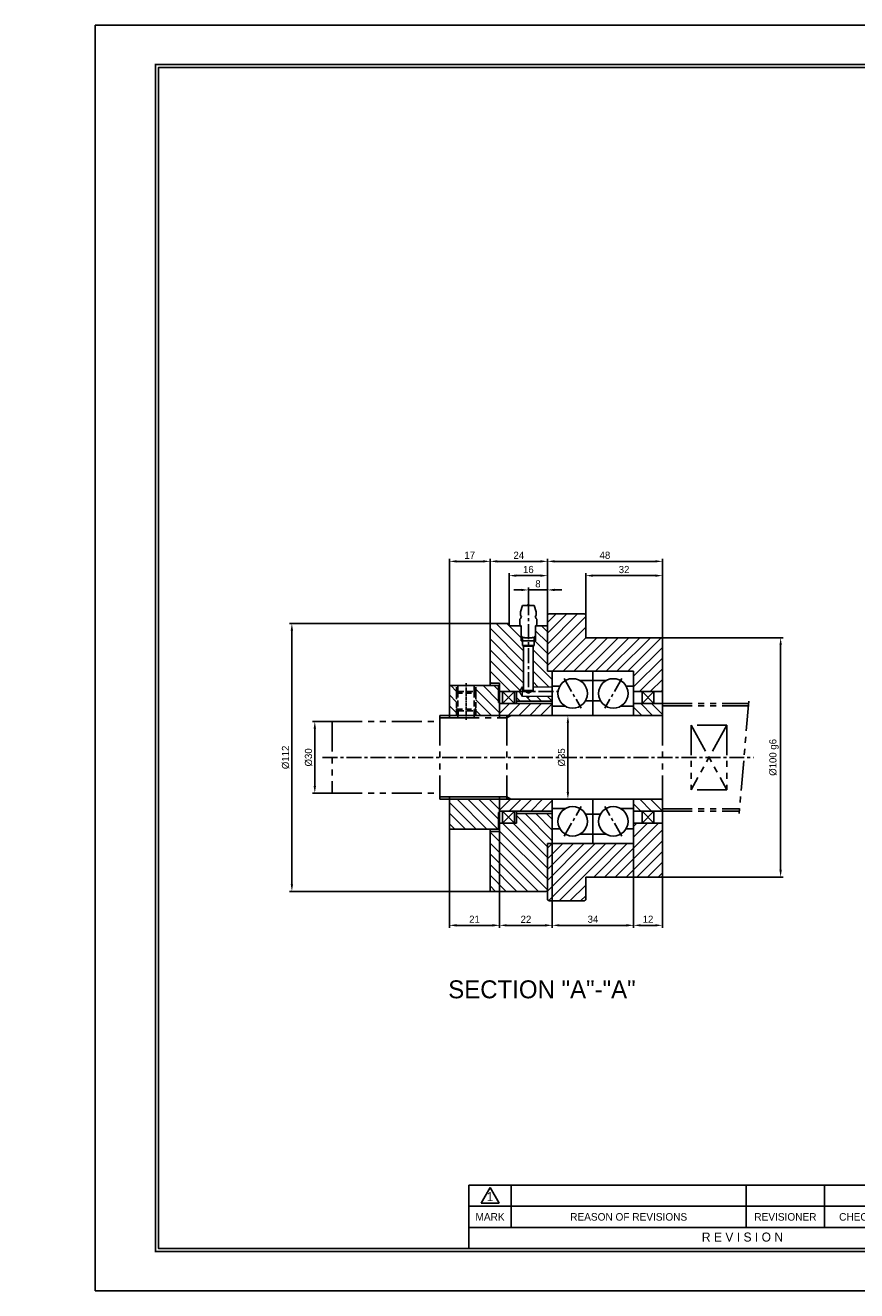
# Model space of a CAD drawing. Header units: millimetres. Extents: x -29 to 5648, y -387 to 3949.
# Tile 1 of 7: x -29 to 318, y 0 to 529. Entities that reach past the tile are written whole.
import ezdxf
from ezdxf.enums import TextEntityAlignment as Align

# ---------------------------------------------------------------- set-up
doc = ezdxf.new("R2010")
doc.units = ezdxf.units.MM
for name, pattern in [('CENTER', [2, 1.25, -0.25, 0.25, -0.25]), ('DASHED', [0.75, 0.5, -0.25]), ('PHANTOM', [2.5, 1.25, -0.25, 0.25, -0.25, 0.25, -0.25])]:
    doc.linetypes.add(name, pattern=pattern)
doc.layers.get('0').update_dxf_attribs({"linetype": 'CONTINUOUS'})
doc.layers.get('Defpoints').update_dxf_attribs({"linetype": 'CONTINUOUS'})
for name, color, linetype in [('1', 1, 'CENTER'), ('5', 7, 'CONTINUOUS'), ('7', 7, 'CONTINUOUS'), ('center', 1, 'CENTER'), ('hidden', 2, 'DASHED'), ('OUTLINE', 7, 'CONTINUOUS'), ('phantom', 6, 'PHANTOM')]:
    doc.layers.add(name, color=color, linetype=linetype)
doc.dimstyles.new('3', dxfattribs={"dimtxt": 3, "dimasz": 3, "dimexe": 1, "dimexo": 0, "dimgap": 1, "dimtad": 1, "dimdec": 3, "dimzin": 11, "dimdsep": 46, "dimtxsty": 'Standard', "dimcen": 0, "dimclrd": 5, "dimclre": 5, "dimclrt": 3, "dimadec": 0, "dimazin": 0, "dimtfac": 0.6, "dimtdec": 3, "dimtmove": 0, "dimatfit": 3, "dimfxl": 1.25, "dimtolj": 1, "dimtzin": 11, "dimarcsym": 0})
pattern_1 = [(135, (59.0847, 3328.4084), (-2.245064, -2.245064), [])]
pattern_2 = [(45, (59.0847, 3328.4084), (-2.245064, 2.245064), [])]

# ---------------------------------------------------------------- blocks, each defined once
blk = doc.blocks.new('란표제')
at = {"layer": '5', "ltscale": 0.5}
blk.add_line((80.6, 22.75), (80.6, 9.1), dxfattribs=at)
at = {"layer": '7', "color": 0}
for p, q in [((386.1, 273), (0, 273)), ((0, 273), (0, 0)), ((0, 0), (386.1, 0))]:
    blk.add_line(p, q, dxfattribs=at)
at = {"layer": '7'}
for p, q in [((208, 22.75), (80.6, 22.75)), ((83.2, 18.86), (85.15, 22.24)), ((85.15, 22.24), (87.1, 18.86)), ((89.7, 22.75), (89.7, 13.65)), ((140.4, 22.75), (140.4, 13.65)), ((157.3, 22.75), (157.3, 13.65)), ((191.1, 18.2), (80.6, 18.2)), ((83.2, 18.86), (87.1, 18.86)), ((191.1, 13.65), (80.6, 13.65))]:
    blk.add_line(p, q, dxfattribs=at)
at = {"layer": '7', "const_width": 0.325}
blk.add_lwpolyline([(377.65, 8.45), (377.65, 264.55), (13, 264.55), (13, 8.45)], close=True, dxfattribs=at)
at = {"layer": '7'}
blk.add_lwpolyline([(377, 9.1), (377, 263.9), (13.65, 263.9), (13.65, 9.1)], close=True, dxfattribs=at)
at = {"layer": '5', "ltscale": 0.5}
for tag, p, height in [('TITLE', (308.32, 31.73), 3.25), ('도번', (326.54, 20.34), 3.25), ('SCALE', (329.92, 12.42), 1.56), ('DATE', (360.13, 12.36), 1.56)]:
    blk.add_attdef(tag, p, '', height=height, dxfattribs=at)
at = {"layer": '7'}
for s, height, p in [('1', 1.95, (85.15, 20.29)), ('MARK', 1.625, (85.15, 15.93)), ('REASON OF REVISIONS', 1.625, (115.05, 15.93)), ('REVISIONER', 1.625, (148.85, 15.93)), ('CHECKER', 1.625, (165.75, 15.93)), ('R E V I S I O N', 1.95, (139.59, 11.57))]:
    blk.add_text(s, height=height, dxfattribs=at).set_placement(p, align=Align.MIDDLE_CENTER)
for tag, p in [('필렛', (233.03, 14.17)), ('모따기', (233.03, 10.79))]:
    blk.add_attdef(tag, text='', height=1.5, dxfattribs=at).set_placement(p, align=Align.MIDDLE_LEFT)
blk = doc.blocks.new('*D2985')
at = {"color": 5, "lineweight": -2, "ltscale": 5}
for p, q in [((178.01, 292.96), (175.01, 292.96)), ((181.01, 288.6), (181.01, 293.96)), ((189.01, 292.96), (181.01, 292.96)), ((189.01, 282.45), (189.01, 293.96)), ((192.01, 292.96), (195.01, 292.96))]:
    blk.add_line(p, q, dxfattribs=at)
at = {"color": 5}
for points in [[(178.01, 292.46), (178.01, 293.46), (181.01, 292.96)], [(192.01, 293.46), (192.01, 292.46), (189.01, 292.96)]]:
    blk.add_solid(points, dxfattribs=at)
at = {"layer": 'Defpoints', "color": 0}
for p in [(181.01, 292.96), (181.01, 288.6), (189.01, 282.45)]:
    blk.add_point(p, dxfattribs=at)
at = {"color": 3, "ltscale": 5, "insert": (185.01, 295.5), "char_height": 3, "attachment_point": 5}
blk.add_mtext('\\A1;8', dxfattribs=at)
blk = doc.blocks.new('*D2986')
at = {"color": 5, "lineweight": -2, "ltscale": 5}
for p, q in [((173.01, 278.95), (173.01, 299.94)), ((186.01, 298.94), (176.01, 298.94)), ((189.01, 282.45), (189.01, 299.94))]:
    blk.add_line(p, q, dxfattribs=at)
at = {"color": 5}
for points in [[(176.01, 299.44), (176.01, 298.44), (173.01, 298.94)], [(186.01, 298.44), (186.01, 299.44), (189.01, 298.94)]]:
    blk.add_solid(points, dxfattribs=at)
at = {"layer": 'Defpoints', "color": 0}
for p in [(173.01, 298.94), (189.01, 282.45), (173.01, 278.95)]:
    blk.add_point(p, dxfattribs=at)
at = {"color": 3, "ltscale": 5, "insert": (181.01, 301.48), "char_height": 3, "attachment_point": 5}
blk.add_mtext('\\A1;16', dxfattribs=at)
blk = doc.blocks.new('*D2987')
at = {"color": 5, "lineweight": -2, "ltscale": 5}
for p, q in [((165.01, 278.95), (165.01, 305.91)), ((186.01, 304.91), (168.01, 304.91)), ((189.01, 282.45), (189.01, 305.91))]:
    blk.add_line(p, q, dxfattribs=at)
at = {"color": 5}
for points in [[(168.01, 305.41), (168.01, 304.41), (165.01, 304.91)], [(186.01, 304.41), (186.01, 305.41), (189.01, 304.91)]]:
    blk.add_solid(points, dxfattribs=at)
at = {"layer": 'Defpoints', "color": 0}
for p in [(165.01, 304.91), (189.01, 282.45), (165.01, 278.95)]:
    blk.add_point(p, dxfattribs=at)
at = {"color": 3, "ltscale": 5, "insert": (177.01, 307.45), "char_height": 3, "attachment_point": 5}
blk.add_mtext('\\A1;24', dxfattribs=at)
blk = doc.blocks.new('*D2988')
at = {"color": 5, "lineweight": -2, "ltscale": 5}
for p, q in [((189.01, 282.45), (189.01, 305.91)), ((192.01, 304.91), (234.01, 304.91)), ((237.01, 272.45), (237.01, 305.91))]:
    blk.add_line(p, q, dxfattribs=at)
at = {"color": 5}
for points in [[(192.01, 305.41), (192.01, 304.41), (189.01, 304.91)], [(234.01, 304.41), (234.01, 305.41), (237.01, 304.91)]]:
    blk.add_solid(points, dxfattribs=at)
at = {"layer": 'Defpoints', "color": 0}
for p in [(237.01, 304.91), (189.01, 282.45), (237.01, 272.45)]:
    blk.add_point(p, dxfattribs=at)
at = {"color": 3, "ltscale": 5, "insert": (213.01, 307.45), "char_height": 3, "attachment_point": 5}
blk.add_mtext('\\A1;48', dxfattribs=at)
blk = doc.blocks.new('*D2989')
at = {"color": 5, "lineweight": -2, "ltscale": 5}
for p, q in [((205.01, 282.45), (205.01, 299.94)), ((208.01, 298.94), (234.01, 298.94)), ((237.01, 271.32), (237.01, 299.94))]:
    blk.add_line(p, q, dxfattribs=at)
at = {"color": 5}
for points in [[(208.01, 299.44), (208.01, 298.44), (205.01, 298.94)], [(234.01, 298.44), (234.01, 299.44), (237.01, 298.94)]]:
    blk.add_solid(points, dxfattribs=at)
at = {"layer": 'Defpoints', "color": 0}
for p in [(237.01, 298.94), (205.01, 282.45), (237.01, 271.32)]:
    blk.add_point(p, dxfattribs=at)
at = {"color": 3, "ltscale": 5, "insert": (221.01, 301.48), "char_height": 3, "attachment_point": 5}
blk.add_mtext('\\A1;32', dxfattribs=at)
blk = doc.blocks.new('*D2990')
at = {"color": 5, "lineweight": -2, "ltscale": 5}
for p, q in [((148.01, 252.65), (148.01, 305.91)), ((162.01, 304.91), (151.01, 304.91)), ((165.01, 278.95), (165.01, 305.91))]:
    blk.add_line(p, q, dxfattribs=at)
at = {"color": 5}
for points in [[(151.01, 305.41), (151.01, 304.41), (148.01, 304.91)], [(162.01, 304.41), (162.01, 305.41), (165.01, 304.91)]]:
    blk.add_solid(points, dxfattribs=at)
at = {"layer": 'Defpoints', "color": 0}
for p in [(148.01, 304.91), (165.01, 278.95), (148.01, 252.65)]:
    blk.add_point(p, dxfattribs=at)
at = {"color": 3, "ltscale": 5, "insert": (156.51, 307.46), "char_height": 3, "attachment_point": 5}
blk.add_mtext('\\A1;17', dxfattribs=at)
blk = doc.blocks.new('*D2991')
at = {"color": 5, "lineweight": -2, "ltscale": 5}
for p, q in [((99.01, 237.95), (90.76, 237.95)), ((91.76, 234.95), (91.76, 210.95)), ((99.01, 207.95), (90.76, 207.95))]:
    blk.add_line(p, q, dxfattribs=at)
at = {"color": 5}
for points in [[(92.26, 234.95), (91.26, 234.95), (91.76, 237.95)], [(91.26, 210.95), (92.26, 210.95), (91.76, 207.95)]]:
    blk.add_solid(points, dxfattribs=at)
at = {"layer": 'Defpoints', "color": 0}
for p in [(99.01, 237.95), (91.76, 207.95), (99.01, 207.95)]:
    blk.add_point(p, dxfattribs=at)
at = {"color": 3, "ltscale": 5, "insert": (89.15, 222.95), "char_height": 3, "attachment_point": 5, "rotation": 90}
blk.add_mtext('\\A1;%%C30', dxfattribs=at)
blk = doc.blocks.new('*D2992')
at = {"color": 5, "lineweight": -2, "ltscale": 5}
for p, q in [((165.01, 278.95), (81.18, 278.95)), ((82.18, 275.95), (82.18, 169.95)), ((165.01, 166.95), (81.18, 166.95))]:
    blk.add_line(p, q, dxfattribs=at)
at = {"color": 5}
for points in [[(82.68, 275.95), (81.68, 275.95), (82.18, 278.95)], [(81.68, 169.95), (82.68, 169.95), (82.18, 166.95)]]:
    blk.add_solid(points, dxfattribs=at)
at = {"layer": 'Defpoints', "color": 0}
for p in [(165.01, 278.95), (82.18, 166.95), (165.01, 166.95)]:
    blk.add_point(p, dxfattribs=at)
at = {"color": 3, "ltscale": 5, "insert": (79.57, 222.95), "char_height": 3, "attachment_point": 5, "rotation": 90}
blk.add_mtext('\\A1;%%C112', dxfattribs=at)
blk = doc.blocks.new('*D2993')
at = {"color": 5, "lineweight": -2, "ltscale": 5}
for p, q in [((236.51, 272.95), (287.44, 272.95)), ((286.44, 269.95), (286.44, 175.95)), ((236.51, 172.95), (287.44, 172.95))]:
    blk.add_line(p, q, dxfattribs=at)
at = {"color": 5}
for points in [[(286.94, 269.95), (285.94, 269.95), (286.44, 272.95)], [(285.94, 175.95), (286.94, 175.95), (286.44, 172.95)]]:
    blk.add_solid(points, dxfattribs=at)
at = {"layer": 'Defpoints', "color": 0}
for p in [(236.51, 272.95), (236.51, 172.95), (286.44, 172.95)]:
    blk.add_point(p, dxfattribs=at)
at = {"color": 3, "ltscale": 5, "insert": (283.65, 222.95), "char_height": 3, "attachment_point": 5, "rotation": 90}
blk.add_mtext('\\A1;%%C100 g6', dxfattribs=at)
blk = doc.blocks.new('*D2994')
at = {"color": 5, "lineweight": -2, "ltscale": 5}
for p, q in [((199.44, 240.45), (196.53, 240.45)), ((197.53, 237.45), (197.53, 208.45)), ((197.84, 205.45), (196.53, 205.45))]:
    blk.add_line(p, q, dxfattribs=at)
at = {"color": 5}
for points in [[(198.03, 237.45), (197.03, 237.45), (197.53, 240.45)], [(197.03, 208.45), (198.03, 208.45), (197.53, 205.45)]]:
    blk.add_solid(points, dxfattribs=at)
at = {"layer": 'Defpoints', "color": 0}
for p in [(199.44, 240.45), (197.53, 205.45), (197.84, 205.45)]:
    blk.add_point(p, dxfattribs=at)
at = {"color": 3, "ltscale": 5, "insert": (194.91, 222.95), "char_height": 3, "attachment_point": 5, "rotation": 90}
blk.add_mtext('\\A1;%%C35', dxfattribs=at)
blk = doc.blocks.new('*D2995')
at = {"color": 5, "lineweight": -2, "ltscale": 5}
for p, q in [((225.01, 186.95), (225.01, 151.74)), ((237.01, 173.45), (237.01, 151.74)), ((228.01, 152.74), (234.01, 152.74))]:
    blk.add_line(p, q, dxfattribs=at)
at = {"color": 5}
for points in [[(228.01, 153.24), (228.01, 152.24), (225.01, 152.74)], [(234.01, 152.24), (234.01, 153.24), (237.01, 152.74)]]:
    blk.add_solid(points, dxfattribs=at)
at = {"layer": 'Defpoints', "color": 0}
for p in [(225.01, 186.95), (237.01, 173.45), (237.01, 152.74)]:
    blk.add_point(p, dxfattribs=at)
at = {"color": 3, "ltscale": 5, "insert": (231.01, 155.29), "char_height": 3, "attachment_point": 5}
blk.add_mtext('\\A1;12', dxfattribs=at)
blk = doc.blocks.new('*D2996')
at = {"color": 5, "lineweight": -2, "ltscale": 5}
for p, q in [((191.01, 186.95), (191.01, 151.74)), ((225.01, 186.95), (225.01, 151.74)), ((222.01, 152.74), (194.01, 152.74))]:
    blk.add_line(p, q, dxfattribs=at)
at = {"color": 5}
for points in [[(194.01, 153.24), (194.01, 152.24), (191.01, 152.74)], [(222.01, 152.24), (222.01, 153.24), (225.01, 152.74)]]:
    blk.add_solid(points, dxfattribs=at)
at = {"layer": 'Defpoints', "color": 0}
for p in [(191.01, 186.95), (225.01, 186.95), (191.01, 152.74)]:
    blk.add_point(p, dxfattribs=at)
at = {"color": 3, "ltscale": 5, "insert": (208.01, 155.28), "char_height": 3, "attachment_point": 5}
blk.add_mtext('\\A1;34', dxfattribs=at)
blk = doc.blocks.new('*D2997')
at = {"color": 5, "lineweight": -2, "ltscale": 5}
for p, q in [((169.01, 191.95), (169.01, 151.74)), ((191.01, 186.95), (191.01, 151.74)), ((188.01, 152.74), (172.01, 152.74))]:
    blk.add_line(p, q, dxfattribs=at)
at = {"color": 5}
for points in [[(172.01, 153.24), (172.01, 152.24), (169.01, 152.74)], [(188.01, 152.24), (188.01, 153.24), (191.01, 152.74)]]:
    blk.add_solid(points, dxfattribs=at)
at = {"layer": 'Defpoints', "color": 0}
for p in [(169.01, 191.95), (191.01, 186.95), (169.01, 152.74)]:
    blk.add_point(p, dxfattribs=at)
at = {"color": 3, "ltscale": 5, "insert": (180.01, 155.25), "char_height": 3, "attachment_point": 5}
blk.add_mtext('\\A1;22', dxfattribs=at)
blk = doc.blocks.new('*D2998')
at = {"color": 5, "lineweight": -2, "ltscale": 5}
for p, q in [((148.01, 193.25), (148.01, 151.74)), ((169.01, 191.95), (169.01, 151.74)), ((166.01, 152.74), (151.01, 152.74))]:
    blk.add_line(p, q, dxfattribs=at)
at = {"color": 5}
for points in [[(151.01, 153.24), (151.01, 152.24), (148.01, 152.74)], [(166.01, 152.24), (166.01, 153.24), (169.01, 152.74)]]:
    blk.add_solid(points, dxfattribs=at)
at = {"layer": 'Defpoints', "color": 0}
for p in [(148.01, 193.25), (169.01, 191.95), (148.01, 152.74)]:
    blk.add_point(p, dxfattribs=at)
at = {"color": 3, "ltscale": 5, "insert": (158.51, 155.29), "char_height": 3, "attachment_point": 5}
blk.add_mtext('\\A1;21', dxfattribs=at)

msp = doc.modelspace()

# ---------------------------------------------------------------- hatches: boundary and pattern name
at = {"ltscale": 5, "transparency": 33554687}
h = msp.add_hatch(dxfattribs=at)
h.set_pattern_fill('ANSI31', color=5, style=0)
h.set_pattern_definition(pattern_2)
h.paths.add_polyline_path([(237.0073, 250.4482), (237.0073, 272.4482), (236.5073, 272.9482), (205.0073, 272.9482), (205.0073, 282.4482), (204.5073, 282.9482), (189.5073, 282.9482), (189.0073, 282.4482), (189.0073, 278.9482), (189.0073, 277.9482), (189.0073, 258.9482), (191.0073, 258.9482), (191.4573, 258.9482), (208.0073, 258.9482), (225.0073, 258.9482), (225.0073, 252.7807), (225.0073, 250.4482), (228.5073, 250.4482), (233.5073, 250.4482)])
h.paths.add_polyline_path([(233.5073, 195.4482), (228.5073, 195.4482), (225.0073, 195.4482), (225.0073, 193.1157), (225.0073, 186.9482), (208.0073, 186.9482), (191.4573, 186.9482), (191.0073, 186.9482), (189.0073, 186.9482), (189.0073, 167.4482), (189.0073, 166.9482), (189.0073, 163.4482), (189.5073, 162.9482), (204.5073, 162.9482), (205.0073, 163.4482), (205.0073, 172.9482), (236.5073, 172.9482), (237.0073, 173.4482), (237.0073, 195.4482)])
h = msp.add_hatch(dxfattribs=at)
h.set_pattern_fill('ANSI31', color=5, angle=90, style=0)
h.set_pattern_definition(pattern_1)
h.paths.add_polyline_path([(175.2068, 250.4482), (176.0073, 250.4482), (177.3056, 250.4482), (178.5073, 252.4482), (179.0073, 252.4482), (179.0073, 269.3978), (178.5073, 269.6982), (178.5073, 271.6982), (178.0073, 271.6982), (178.0073, 273.7117), (178.0073, 277.9482), (173.0073, 277.9482), (173.0073, 278.9482), (165.0073, 278.9482), (165.0073, 253.9482), (169.0073, 253.9482), (169.0073, 250.4482), (170.2068, 250.4482)])
h.paths.add_polyline_path([(189.0073, 258.9482), (189.0073, 277.9482), (184.0073, 277.9482), (184.0073, 273.7117), (184.0073, 271.6982), (183.5073, 271.6982), (183.5073, 269.6982), (183.0073, 269.3978), (183.0073, 252.4482), (191.0073, 252.4482), (191.0073, 252.7807), (191.0073, 258.9482)])
h.paths.add_polyline_path([(178.5073, 248.4482), (177.3056, 250.4482), (176.0073, 250.4482), (176.0073, 246.4482), (191.0073, 246.4482), (191.0073, 248.4482), (181.0073, 248.4482)])
h.paths.add_polyline_path([(189.0073, 186.9482), (191.0073, 186.9482), (191.0073, 193.1157), (191.0073, 199.4482), (176.0073, 199.4482), (176.0073, 195.4482), (175.2068, 195.4482), (170.2068, 195.4482), (169.0073, 195.4482), (169.0073, 191.9482), (165.0073, 191.9482), (165.0073, 166.9482), (188.5073, 166.9482), (189.0073, 167.4482)])
h = msp.add_hatch(dxfattribs=at)
h.set_pattern_fill('ANSI31', color=5, angle=90, style=0)
h.set_pattern_definition(pattern_1)
h.paths.add_polyline_path([(169.0073, 240.4482), (169.0073, 245.4482), (169.0073, 245.9482), (168.5073, 245.9482), (168.5073, 252.9482), (165.0073, 252.9482), (159.0073, 252.9482), (159.0073, 249.8482), (159.0073, 243.0482), (159.0073, 240.4482)])
h.paths.add_polyline_path([(151.0073, 240.4482), (151.0073, 243.0482), (151.0073, 249.8482), (151.0073, 252.9482), (148.3073, 252.9482), (148.0073, 252.6482), (148.0073, 240.4482)])
h.paths.add_polyline_path([(148.0073, 205.4482), (148.0073, 193.2482), (148.3073, 192.9482), (165.0073, 192.9482), (168.5073, 192.9482), (168.5073, 199.9482), (169.0073, 199.9482), (169.0073, 200.4482), (169.0073, 205.4482)])
h = msp.add_hatch(dxfattribs=at)
h.set_pattern_fill('ANSI31', color=5, style=0)
h.set_pattern_definition(pattern_2)
h.paths.add_polyline_path([(191.0073, 245.4482), (176.0073, 245.4482), (175.2068, 245.4482), (170.2068, 245.4482), (169.0073, 245.4482), (169.0073, 240.4482), (172.0073, 240.4482), (173.7393, 240.4482), (191.0073, 240.4482), (191.0073, 244.3592)])
h.paths.add_polyline_path([(191.0073, 205.4482), (173.7393, 205.4482), (172.0073, 205.4482), (169.0073, 205.4482), (169.0073, 200.4482), (170.2068, 200.4482), (175.2068, 200.4482), (176.0073, 200.4482), (191.0073, 200.4482), (191.0073, 201.5373)])
h = msp.add_hatch(dxfattribs=at)
h.set_pattern_fill('ANSI31', color=5, angle=90, style=0)
h.set_pattern_definition(pattern_1)
h.paths.add_polyline_path([(225.0073, 240.4482), (237.0073, 240.4482), (237.0073, 244.4482), (237.0073, 245.4482), (233.5073, 245.4482), (228.5073, 245.4482), (225.0073, 245.4482), (225.0073, 244.3592)])
h.paths.add_polyline_path([(237.0073, 200.4482), (237.0073, 201.4482), (237.0073, 205.4482), (225.0073, 205.4482), (225.0073, 201.5373), (225.0073, 200.4482), (228.5073, 200.4482), (233.5073, 200.4482)])

# ---------------------------------------------------------------- linework, layer by layer
at = {"color": 5}
for p, q in [((178.0073, 277.6982), (178.0073, 271.6982)), ((184.0073, 277.6982), (184.0073, 271.6982))]:
    msp.add_line(p, q, dxfattribs=at)
for p, q in [((184.0073, 271.6982), (178.0073, 271.6982)), ((178.5073, 273.2117), (178.5073, 269.6982)), ((178.5073, 269.6982), (179.0073, 269.3978)), ((183.5073, 269.6982), (178.5073, 269.6982)), ((183.0073, 269.3978), (183.5073, 269.6982)), ((179.0073, 250.9482), (181.0073, 249.7934)), ((183.0073, 250.9482), (181.0073, 249.7934))]:
    msp.add_line(p, q)
at = {"ltscale": 5}
for p, q in [((183.5073, 269.6982), (183.5073, 273.2117)), ((179.0073, 250.9482), (179.0073, 269.3978)), ((179.0073, 269.3978), (183.0073, 269.3978)), ((183.0073, 250.9482), (183.0073, 269.3978)), ((179.0073, 250.9482), (183.0073, 250.9482))]:
    msp.add_line(p, q, dxfattribs=at)
at = {"color": 7, "linetype": 'Continuous', "lineweight": 15}
for p, q in [((177.3056, 250.4482), (178.5073, 252.4482)), ((178.5073, 248.4482), (177.3056, 250.4482)), ((178.5073, 248.4482), (178.5073, 252.4482)), ((178.5073, 252.4482), (179.0073, 252.4482)), ((183.0073, 252.4482), (191.0073, 252.4482)), ((191.0073, 248.4482), (178.5073, 248.4482))]:
    msp.add_line(p, q, dxfattribs=at)
at = {"layer": '1', "ltscale": 5}
for p, q in [((195.9248, 255.9033), (203.0898, 243.4931)), ((220.0898, 255.9033), (212.9248, 243.4931)), ((95.0073, 222.9482), (275.1534, 222.9482)), ((195.9248, 189.9931), (203.0898, 202.4033)), ((220.0898, 189.9931), (212.9248, 202.4033))]:
    msp.add_line(p, q, dxfattribs=at)
at = {"layer": 'center', "ltscale": 5}
for p, q in [((181.0073, 288.5982), (181.0073, 247.7934)), ((175.3056, 250.4482), (193.0073, 250.4482))]:
    msp.add_line(p, q, dxfattribs=at)
at = {"layer": 'center'}
msp.add_line((155.0073, 253.9482), (155.0073, 238.4865), dxfattribs=at)
at = {"layer": 'hidden', "color": 5, "ltscale": 5}
for p, q in [((151.0073, 249.8482), (151.0073, 252.9482)), ((159.0073, 249.8482), (159.0073, 252.9482)), ((151.0073, 243.0482), (151.0073, 239.4482)), ((159.0073, 243.0482), (159.0073, 239.4482))]:
    msp.add_line(p, q, dxfattribs=at)
at = {"layer": 'hidden', "ltscale": 5}
for p, q in [((151.6073, 250.4482), (151.0073, 249.8482)), ((151.0073, 249.8482), (159.0073, 249.8482)), ((151.0073, 249.8482), (151.0073, 243.0482)), ((151.6073, 250.4482), (151.6073, 252.9482)), ((151.6073, 250.4482), (158.4073, 250.4482)), ((151.6073, 250.4482), (151.6073, 242.4482)), ((158.4073, 250.4482), (158.4073, 252.9482)), ((158.4073, 250.4482), (159.0073, 249.8482)), ((158.4073, 250.4482), (158.4073, 242.4482)), ((159.0073, 249.8482), (159.0073, 243.0482)), ((151.0073, 243.0482), (151.6073, 242.4482)), ((151.0073, 243.0482), (159.0073, 243.0482)), ((151.6073, 242.4482), (151.6073, 239.4482)), ((151.6073, 242.4482), (158.4073, 242.4482)), ((151.7073, 242.4482), (151.7073, 240.4482)), ((158.3073, 242.4482), (158.3073, 240.4482)), ((158.4073, 242.4482), (159.0073, 243.0482)), ((158.4073, 242.4482), (158.4073, 239.4482))]:
    msp.add_line(p, q, dxfattribs=at)
at = {"layer": 'OUTLINE'}
for p, q in [((178.6073, 286.4482), (177.7073, 283.7482)), ((180.6073, 286.4482), (178.6073, 286.4482)), ((183.4073, 286.4482), (181.4073, 286.4482)), ((184.3073, 283.7482), (183.4073, 286.4482)), ((177.5073, 278.4482), (177.5073, 280.7516)), ((177.7073, 283.7482), (177.7073, 282.4482)), ((184.3073, 282.4482), (184.3073, 283.7482)), ((184.5073, 280.7516), (184.5073, 278.4482)), ((189.0073, 282.4482), (189.0073, 258.9482)), ((189.5073, 282.9482), (204.5073, 282.9482)), ((205.0073, 282.4482), (205.0073, 272.9482)), ((165.0073, 278.9482), (173.0073, 278.9482)), ((165.0073, 278.9482), (165.0073, 253.9482)), ((173.0073, 278.9482), (173.0073, 277.9482)), ((173.0073, 277.9482), (178.0073, 277.9482)), ((177.5073, 278.4482), (178.0073, 277.9482)), ((178.0073, 277.9482), (178.0073, 273.7117)), ((184.0073, 277.9482), (184.5073, 278.4482)), ((184.0073, 277.9482), (189.0073, 277.9482)), ((184.0073, 273.7117), (184.0073, 277.9482)), ((189.0073, 278.9482), (189.0073, 258.9482)), ((178.0073, 273.7117), (178.6208, 273.0982)), ((178.6208, 273.0982), (179.4509, 273.0982)), ((179.4509, 273.0982), (179.4509, 273.0001)), ((179.5028, 272.9482), (182.5118, 272.9482)), ((182.5637, 273.0982), (183.3938, 273.0982)), ((182.5637, 273.0001), (182.5637, 273.0982)), ((183.3938, 273.0982), (184.0073, 273.7117)), ((205.0073, 272.9482), (236.5073, 272.9482)), ((237.0073, 272.4482), (236.5073, 272.9482)), ((237.0073, 272.4482), (237.0073, 250.4482)), ((165.0073, 253.9482), (165.0073, 252.9482)), ((165.0073, 253.9482), (169.0073, 253.9482)), ((169.0073, 253.9482), (169.0073, 239.4482)), ((189.0073, 258.9482), (225.0073, 258.9482)), ((189.0073, 258.9482), (191.4573, 258.9482)), ((191.0073, 258.9482), (191.0073, 240.4482)), ((202.5898, 255.0373), (208.0073, 255.0373)), ((208.0073, 258.9482), (208.0073, 240.4482)), ((213.4248, 255.0373), (208.0073, 255.0373)), ((225.0073, 258.9482), (225.0073, 250.4482)), ((148.3073, 252.9482), (148.0073, 252.6482)), ((148.0073, 252.6482), (148.0073, 239.4482)), ((148.3073, 252.9482), (168.5073, 252.9482)), ((168.5073, 252.9482), (168.5073, 245.9482)), ((176.0073, 250.4482), (169.0073, 250.4482)), ((170.2068, 245.4482), (170.2068, 250.4482)), ((175.2068, 250.4482), (170.2068, 245.4482)), ((175.2068, 245.4482), (170.2068, 250.4482)), ((175.2068, 245.4482), (175.2068, 250.4482)), ((176.0073, 250.4482), (176.0073, 245.4482)), ((194.1682, 252.7807), (191.0073, 252.7807)), ((221.8463, 252.7807), (225.0073, 252.7807)), ((225.0073, 250.4482), (225.0073, 240.4482)), ((225.0073, 250.4482), (237.0073, 250.4482)), ((228.5073, 245.4482), (233.5073, 250.4482)), ((228.5073, 250.4482), (233.5073, 245.4482)), ((228.5073, 245.4482), (228.5073, 250.4482)), ((233.5073, 245.4482), (233.5073, 250.4482)), ((237.0073, 250.4482), (237.0073, 240.4482)), ((168.5073, 245.9482), (169.0073, 245.9482)), ((191.0073, 245.4482), (169.0073, 245.4482)), ((191.0073, 246.4482), (176.0073, 246.4482)), ((196.4248, 244.3592), (191.0073, 244.3592)), ((204.8463, 246.6157), (208.0073, 246.6157)), ((211.1682, 246.6157), (208.0073, 246.6157)), ((219.5898, 244.3592), (225.0073, 244.3592)), ((225.0073, 245.4482), (237.0073, 245.4482)), ((148.0073, 240.4482), (151.7073, 240.4482)), ((151.7073, 240.4482), (158.3073, 240.4482)), ((158.3073, 240.4482), (169.0073, 240.4482)), ((169.0073, 240.4482), (237.0073, 240.4482)), ((148.0073, 193.2482), (148.0073, 206.4482)), ((148.0073, 206.4482), (169.0073, 206.4482)), ((169.0073, 191.9482), (169.0073, 206.4482)), ((148.0073, 205.4482), (169.0073, 205.4482)), ((169.0073, 205.4482), (237.0073, 205.4482)), ((191.0073, 205.4482), (191.0073, 186.9482)), ((196.4248, 201.5373), (191.0073, 201.5373)), ((208.0073, 205.4482), (208.0073, 186.9482)), ((219.5898, 201.5373), (225.0073, 201.5373)), ((225.0073, 205.4482), (225.0073, 195.4482)), ((237.0073, 205.4482), (237.0073, 173.4482)), ((168.5073, 192.9482), (168.5073, 199.9482)), ((168.5073, 199.9482), (169.0073, 199.9482)), ((191.0073, 200.4482), (169.0073, 200.4482)), ((170.2068, 200.4482), (170.2068, 195.4482)), ((175.2068, 195.4482), (170.2068, 200.4482)), ((175.2068, 200.4482), (170.2068, 195.4482)), ((175.2068, 200.4482), (175.2068, 195.4482)), ((176.0073, 195.4482), (176.0073, 200.4482)), ((191.0073, 199.4482), (176.0073, 199.4482)), ((204.8463, 199.2807), (208.0073, 199.2807)), ((211.1682, 199.2807), (208.0073, 199.2807)), ((225.0073, 200.4482), (237.0073, 200.4482)), ((228.5073, 200.4482), (233.5073, 195.4482)), ((228.5073, 195.4482), (233.5073, 200.4482)), ((228.5073, 200.4482), (228.5073, 195.4482)), ((233.5073, 200.4482), (233.5073, 195.4482)), ((148.0073, 193.2482), (148.3073, 192.9482)), ((148.3073, 192.9482), (168.5073, 192.9482)), ((165.0073, 192.9482), (165.0073, 191.9482)), ((165.0073, 191.9482), (165.0073, 166.9482)), ((165.0073, 191.9482), (169.0073, 191.9482)), ((169.0073, 191.9482), (165.0073, 191.9482)), ((176.0073, 195.4482), (169.0073, 195.4482)), ((194.1682, 193.1157), (191.0073, 193.1157)), ((202.5898, 190.8592), (208.0073, 190.8592)), ((213.4248, 190.8592), (208.0073, 190.8592)), ((221.8463, 193.1157), (225.0073, 193.1157)), ((225.0073, 195.4482), (237.0073, 195.4482)), ((225.0073, 195.4482), (225.0073, 186.9482)), ((189.0073, 186.9482), (225.0073, 186.9482)), ((189.0073, 186.9482), (189.0073, 163.4482)), ((189.0073, 186.9482), (189.0073, 166.9482)), ((189.0073, 186.9482), (191.4573, 186.9482)), ((189.0073, 186.9482), (225.0073, 186.9482)), ((205.0073, 172.9482), (236.5073, 172.9482)), ((205.0073, 172.9482), (205.0073, 163.4482)), ((236.5073, 172.9482), (237.0073, 173.4482)), ((165.0073, 166.9482), (188.5073, 166.9482)), ((188.5073, 166.9482), (189.0073, 167.4482)), ((189.5073, 162.9482), (204.5073, 162.9482))]:
    msp.add_line(p, q, dxfattribs=at)
for centre in [(199.5073, 249.6982), (216.5073, 249.6982), (199.5073, 196.1982), (216.5073, 196.1982)]:
    msp.add_circle(centre, 6.165, dxfattribs=at)
for centre, radius, start, end in [((181.0073, 286.4482), 0.4, 0, 180), ((172.713, 284.3592), 6, 323.039247, 336.307361), ((178.2073, 282.4482), 0.5, 180, 270), ((183.8073, 282.4482), 0.5, 270, 0), ((189.3016, 284.3592), 6, 203.692639, 216.960753), ((179.5028, 273.0001), 0.0519, 180, 270), ((182.5118, 273.0001), 0.0519, 270, 0)]:
    msp.add_arc(centre, radius, start, end, dxfattribs=at)
for points in [[(189.5073, 282.9482), (189.3406, 282.7815), (189.1739, 282.6149), (189.0073, 282.4482)], [(204.5073, 282.9482), (204.674, 282.7815), (204.8406, 282.6149), (205.0073, 282.4482)], [(189.5073, 162.9482), (189.3406, 163.1149), (189.1739, 163.2816), (189.0073, 163.4482)], [(205.0073, 163.4482), (204.8406, 163.2816), (204.674, 163.1149), (204.5073, 162.9482)]]:
    msp.add_open_spline(points, degree=3, dxfattribs=at)
at = {"layer": 'phantom', "ltscale": 10}
for p, q in [((237.0073, 245.4482), (273.1066, 245.4482)), ((237.0073, 244.4482), (273.0191, 244.4482)), ((273.1941, 246.4482), (269.0822, 199.4482)), ((144.0073, 240.4482), (144.0073, 205.4482)), ((144.0073, 240.4482), (148.0073, 240.4482)), ((144.0073, 239.4482), (148.0073, 239.4482)), ((148.0073, 239.4482), (169.0073, 239.4482)), ((169.0073, 239.4482), (172.0073, 239.4482)), ((172.0073, 240.4482), (172.0073, 205.4482)), ((172.0073, 239.4482), (173.7393, 240.4482)), ((237.0073, 240.4482), (237.0073, 205.4482)), ((99.0073, 237.9482), (144.0073, 237.9482)), ((99.0073, 237.9482), (99.0073, 207.9482)), ((264.0073, 236.4482), (249.0073, 209.4482)), ((249.0073, 236.4482), (264.0073, 209.4482)), ((249.0073, 236.4482), (249.0073, 209.4482)), ((264.0073, 236.4482), (249.0073, 236.4482)), ((264.0073, 236.4482), (264.0073, 209.4482)), ((99.0073, 207.9482), (144.0073, 207.9482)), ((144.0073, 206.4482), (148.0073, 206.4482)), ((169.0073, 206.4482), (172.0073, 206.4482)), ((172.0073, 206.4482), (173.7393, 205.4482)), ((264.0073, 209.4482), (249.0073, 209.4482)), ((144.0073, 205.4482), (148.0073, 205.4482)), ((237.0073, 201.4482), (269.2571, 201.4482)), ((237.0073, 200.4482), (269.1696, 200.4482))]:
    msp.add_line(p, q, dxfattribs=at)

# ---------------------------------------------------------------- block references
at = {"ltscale": 5, "xscale": 1.93778417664, "yscale": 1.93778417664, "zscale": 1.93778417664}
msp.add_blockref('란표제', (0, 0), dxfattribs=at)

# ---------------------------------------------------------------- texts
at = {"layer": '5', "color": 3, "ltscale": 5, "insert": (-29.2228, 86.4854), "char_height": 5, "attachment_point": 9}
msp.add_mtext('\\A1;', dxfattribs=at)
at = {"layer": 'OUTLINE', "color": 3, "ltscale": 5, "insert": (147.5222, 122.134), "char_height": 7.5, "attachment_point": 7}
msp.add_mtext('\\A1;SECTION "A"-"A"', dxfattribs=at)

# ---------------------------------------------------------------- dimensions: what is measured, and where the dimension line sits
at = {"ltscale": 5}
for base, p1, p2, picture, middle in [((148.0073, 304.9131), (165.0073, 278.9482), (148.0073, 252.6482), '*D2990', (156.5073, 307.455)), ((165.0073, 304.9131), (189.0073, 282.4482), (165.0073, 278.9482), '*D2987', (177.0073, 307.453)), ((237.0073, 304.9131), (189.0073, 282.4482), (237.0073, 272.4482), '*D2988', (213.0073, 307.453)), ((173.0073, 298.9419), (189.0073, 282.4482), (173.0073, 278.9482), '*D2986', (181.0073, 301.4838)), ((237.0073, 298.9419), (205.0073, 282.4482), (237.0073, 271.3151), '*D2989', (221.0073, 301.4798)), ((181.0073, 292.9611), (189.0073, 282.4482), (181.0073, 288.5982), '*D2985', (185.0073, 295.4991)), ((148.0073, 152.7434), (169.0073, 191.9482), (148.0073, 193.2482), '*D2998', (158.5073, 155.2853)), ((169.0073, 152.7434), (191.0073, 186.9482), (169.0073, 191.9482), '*D2997', (180.0073, 155.2474)), ((191.0073, 152.7434), (225.0073, 186.9482), (191.0073, 186.9482), '*D2996', (208.0073, 155.2833)), ((237.0073, 152.7434), (225.0073, 186.9482), (237.0073, 173.4482), '*D2995', (231.0073, 155.2853))]:
    dim = msp.add_linear_dim(base=base, p1=p1, p2=p2, dimstyle='3', dxfattribs=at)
    dim.commit()
    dim.dimension.update_dxf_attribs({"geometry": picture, "text_midpoint": middle})
for base, p1, p2, text, picture, middle in [((82.1831, 166.9482), (165.0073, 278.9482), (165.0073, 166.9482), '%%C<>', '*D2992', (79.5673, 222.9482)), ((286.4386, 172.9482), (236.5073, 272.9482), (236.5073, 172.9482), '%%C<> g6', '*D2993', (283.647, 222.9482)), ((197.5258, 205.4482), (199.4366, 240.4482), (197.8443, 205.4482), '%%C<>', '*D2994', (194.912, 222.9482)), ((91.7625, 207.9482), (99.0073, 237.9482), (99.0073, 207.9482), '%%C<>', '*D2991', (89.1487, 222.9482))]:
    dim = msp.add_linear_dim(base=base, p1=p1, p2=p2, angle=90, text=text, dimstyle='3', dxfattribs=at)
    dim.commit()
    dim.dimension.update_dxf_attribs({"geometry": picture, "text_midpoint": middle})

doc.saveas('drawing.dxf')
